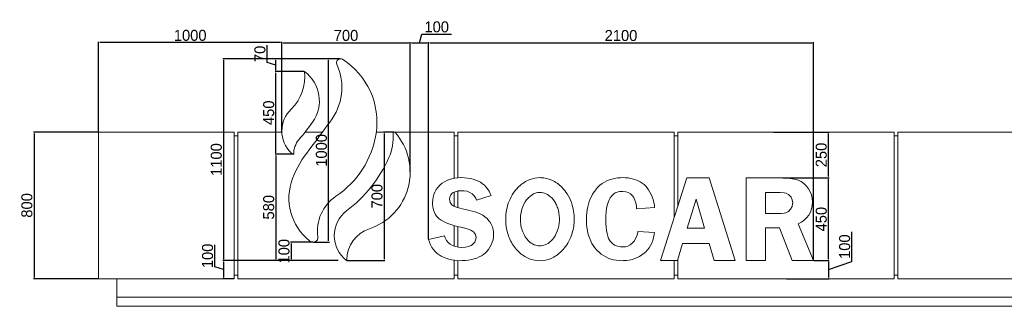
# Model space of a CAD drawing. Header units: feet. Extents: x 1858128 to 2044707, y 4638096 to 4671392.
# Tile 14 of 18: x 1968524 to 1973894, y 4662680 to 4664242. Entities that reach past the tile are written whole.
import ezdxf

# ---------------------------------------------------------------- set-up
doc = ezdxf.new("R2010")
doc.units = ezdxf.units.FT
doc.header["$MEASUREMENT"] = 0
doc.header["$PDMODE"] = 98
doc.header["$PDSIZE"] = 0.3
doc.dimstyles.new('ISO-25', dxfattribs={"dimscale": 7, "dimtxt": 20, "dimasz": 2.5, "dimexe": 1.25, "dimexo": 0.625, "dimgap": 3, "dimtad": 1, "dimdec": 0, "dimtxsty": 'Standard', "dimcen": 2.5, "dimadec": 0, "dimazin": 0, "dimtfac": 1, "dimtdec": 0, "dimtmove": 0, "dimatfit": 3, "dimfxl": 1.25, "dimarcsym": 0})

# ---------------------------------------------------------------- blocks, each defined once
blk = doc.blocks.new('*D5688')
at = {"color": 0, "lineweight": -2, "transparency": 16777216}
for p, q in [((1968951.8, 4663629.6), (1968598.3, 4663629.6)), ((1968602, 4663622.1), (1968602, 4662837.1)), ((1968951.8, 4662829.6), (1968598.3, 4662829.6))]:
    blk.add_line(p, q, dxfattribs=at)
at = {"color": 0, "lineweight": 0, "transparency": 16777216}
for points in [[(1968600.8, 4663622.1), (1968603.3, 4663622.1), (1968602, 4663629.6)], [(1968600.8, 4662837.1), (1968603.3, 4662837.1), (1968602, 4662829.6)]]:
    blk.add_solid(points, dxfattribs=at)
at = {"layer": 'Defpoints', "color": 0, "lineweight": 0, "transparency": 16777216}
for p in [(1968953.6, 4663629.6), (1968602, 4662829.6), (1968953.6, 4662829.6)]:
    blk.add_point(p, dxfattribs=at)
at = {"color": 0, "lineweight": 5, "transparency": 16777216, "insert": (1968563, 4663229.6), "char_height": 60, "attachment_point": 5, "rotation": 90}
blk.add_mtext('800', dxfattribs=at)
blk = doc.blocks.new('*D5689')
at = {"color": 0, "lineweight": -2, "transparency": 16777216}
for p, q in [((1972686.3, 4663379.6), (1972938.8, 4663379.6)), ((1972935.1, 4662937.1), (1972935.1, 4663372.1)), ((1972855.5, 4662929.6), (1972938.8, 4662929.6))]:
    blk.add_line(p, q, dxfattribs=at)
at = {"color": 0, "lineweight": 0, "transparency": 16777216}
for points in [[(1972933.8, 4663372.1), (1972936.3, 4663372.1), (1972935.1, 4663379.6)], [(1972933.8, 4662937.1), (1972936.3, 4662937.1), (1972935.1, 4662929.6)]]:
    blk.add_solid(points, dxfattribs=at)
at = {"layer": 'Defpoints', "color": 0, "lineweight": 0, "transparency": 16777216}
for p in [(1972684.4, 4663379.6), (1972935.1, 4663379.6), (1972853.6, 4662929.6)]:
    blk.add_point(p, dxfattribs=at)
at = {"color": 0, "lineweight": 5, "transparency": 16777216, "insert": (1972896.1, 4663154.6), "char_height": 60, "attachment_point": 5, "rotation": 90}
blk.add_mtext('450', dxfattribs=at)
blk = doc.blocks.new('*D5690')
at = {"color": 0, "lineweight": -2, "transparency": 16777216}
for p, q in [((1973062.6, 4662924.3), (1973062.6, 4663085.1)), ((1972855.5, 4662929.6), (1972938.8, 4662929.6)), ((1972935.1, 4662879.6), (1973062.6, 4662924.3)), ((1972935.1, 4662922.1), (1972935.1, 4662837.1)), ((1972705.5, 4662829.6), (1972938.8, 4662829.6))]:
    blk.add_line(p, q, dxfattribs=at)
at = {"color": 0, "lineweight": 0, "transparency": 16777216}
for points in [[(1972933.8, 4662922.1), (1972936.3, 4662922.1), (1972935.1, 4662929.6)], [(1972933.8, 4662837.1), (1972936.3, 4662837.1), (1972935.1, 4662829.6)]]:
    blk.add_solid(points, dxfattribs=at)
at = {"layer": 'Defpoints', "color": 0, "lineweight": 0, "transparency": 16777216}
for p in [(1972853.6, 4662929.6), (1972703.6, 4662829.6), (1972935.1, 4662829.6)]:
    blk.add_point(p, dxfattribs=at)
at = {"color": 0, "lineweight": 5, "transparency": 16777216, "insert": (1973023.6, 4663004.7), "char_height": 60, "attachment_point": 5, "rotation": 90}
blk.add_mtext('100', dxfattribs=at)
blk = doc.blocks.new('*D5691')
at = {"color": 0, "lineweight": -2, "transparency": 16777216}
for p, q in [((1972636.3, 4663629.6), (1972938.8, 4663629.6)), ((1972935.1, 4663387.1), (1972935.1, 4663622.1)), ((1972686.3, 4663379.6), (1972938.8, 4663379.6))]:
    blk.add_line(p, q, dxfattribs=at)
at = {"color": 0, "lineweight": 0, "transparency": 16777216}
for points in [[(1972933.8, 4663622.1), (1972936.3, 4663622.1), (1972935.1, 4663629.6)], [(1972933.8, 4663387.1), (1972936.3, 4663387.1), (1972935.1, 4663379.6)]]:
    blk.add_solid(points, dxfattribs=at)
at = {"layer": 'Defpoints', "color": 0, "lineweight": 0, "transparency": 16777216}
for p in [(1972634.4, 4663629.6), (1972935.1, 4663629.6), (1972684.4, 4663379.6)]:
    blk.add_point(p, dxfattribs=at)
at = {"color": 0, "lineweight": 5, "transparency": 16777216, "insert": (1972896.1, 4663504.6), "char_height": 60, "attachment_point": 5, "rotation": 90}
blk.add_mtext('250', dxfattribs=at)
blk = doc.blocks.new('*D5679')
at = {"color": 0, "lineweight": -2, "transparency": 16777216}
for p, q in [((1969953.6, 4663630.4), (1969953.6, 4664120.2)), ((1969961.1, 4664116.5), (1970646.1, 4664116.5)), ((1970653.6, 4663412.1), (1970653.6, 4664120.2))]:
    blk.add_line(p, q, dxfattribs=at)
at = {"color": 0, "lineweight": 0, "transparency": 16777216}
for points in [[(1969961.1, 4664117.7), (1969961.1, 4664115.2), (1969953.6, 4664116.5)], [(1970646.1, 4664117.7), (1970646.1, 4664115.2), (1970653.6, 4664116.5)]]:
    blk.add_solid(points, dxfattribs=at)
at = {"layer": 'Defpoints', "color": 0, "lineweight": 0, "transparency": 16777216}
for p in [(1970653.6, 4664116.5), (1969953.6, 4663628.5), (1970653.6, 4663410.2)]:
    blk.add_point(p, dxfattribs=at)
at = {"color": 0, "lineweight": 5, "transparency": 16777216, "insert": (1970303.6, 4664155.9), "char_height": 60, "attachment_point": 5}
blk.add_mtext('700', dxfattribs=at)
blk = doc.blocks.new('*D5680')
at = {"color": 0, "lineweight": -2, "transparency": 16777216}
for p, q in [((1968953.6, 4663631.4), (1968953.6, 4664120.7)), ((1969946.1, 4664116.9), (1968961.1, 4664116.9)), ((1969953.6, 4663630.9), (1969953.6, 4664120.7))]:
    blk.add_line(p, q, dxfattribs=at)
at = {"color": 0, "lineweight": 0, "transparency": 16777216}
for points in [[(1968961.1, 4664118.2), (1968961.1, 4664115.7), (1968953.6, 4664116.9)], [(1969946.1, 4664118.2), (1969946.1, 4664115.7), (1969953.6, 4664116.9)]]:
    blk.add_solid(points, dxfattribs=at)
at = {"layer": 'Defpoints', "color": 0, "lineweight": 0, "transparency": 16777216}
for p in [(1968953.6, 4664116.9), (1968953.6, 4663629.6), (1969953.6, 4663629)]:
    blk.add_point(p, dxfattribs=at)
at = {"color": 0, "lineweight": 5, "transparency": 16777216, "insert": (1969453.6, 4664156.4), "char_height": 60, "attachment_point": 5}
blk.add_mtext('1000', dxfattribs=at)
blk = doc.blocks.new('*D5681')
at = {"color": 0, "lineweight": -2, "transparency": 16777216}
for p, q in [((1970261.1, 4664029.6), (1969631.9, 4664029.6)), ((1969635.7, 4664022.1), (1969635.7, 4662937.1)), ((1970261.1, 4662929.6), (1969631.9, 4662929.6))]:
    blk.add_line(p, q, dxfattribs=at)
at = {"color": 0, "lineweight": 0, "transparency": 16777216}
for points in [[(1969634.4, 4664022.1), (1969636.9, 4664022.1), (1969635.7, 4664029.6)], [(1969634.4, 4662937.1), (1969636.9, 4662937.1), (1969635.7, 4662929.6)]]:
    blk.add_solid(points, dxfattribs=at)
at = {"layer": 'Defpoints', "color": 0, "lineweight": 0, "transparency": 16777216}
for p in [(1970263, 4664029.6), (1969635.7, 4662929.6), (1970263, 4662929.6)]:
    blk.add_point(p, dxfattribs=at)
at = {"color": 0, "lineweight": 5, "transparency": 16777216, "insert": (1969596.2, 4663479.6), "char_height": 60, "attachment_point": 5, "rotation": 90}
blk.add_mtext('1100', dxfattribs=at)
blk = doc.blocks.new('*D5682')
at = {"color": 0, "lineweight": -2, "transparency": 16777216}
for p, q in [((1970122.5, 4663029.6), (1970001.1, 4663029.6)), ((1970004.8, 4663022.1), (1970004.8, 4662937.1)), ((1970122.5, 4662929.6), (1970001.1, 4662929.6))]:
    blk.add_line(p, q, dxfattribs=at)
at = {"color": 0, "lineweight": 0, "transparency": 16777216}
for points in [[(1970003.6, 4663022.1), (1970006.1, 4663022.1), (1970004.8, 4663029.6)], [(1970003.6, 4662937.1), (1970006.1, 4662937.1), (1970004.8, 4662929.6)]]:
    blk.add_solid(points, dxfattribs=at)
at = {"layer": 'Defpoints', "color": 0, "lineweight": 0, "transparency": 16777216}
for p in [(1970124.4, 4663029.6), (1970004.8, 4662929.6), (1970124.4, 4662929.6)]:
    blk.add_point(p, dxfattribs=at)
at = {"color": 0, "lineweight": 5, "transparency": 16777216, "insert": (1969965.4, 4662979.6), "char_height": 60, "attachment_point": 5, "rotation": 90}
blk.add_mtext('100', dxfattribs=at)
blk = doc.blocks.new('*D5683')
at = {"color": 0, "lineweight": -2, "transparency": 16777216}
for p, q in [((1970271.1, 4664029.6), (1970205.2, 4664029.6)), ((1970209, 4663037.1), (1970209, 4664022.1)), ((1970126.2, 4663029.6), (1970212.7, 4663029.6))]:
    blk.add_line(p, q, dxfattribs=at)
at = {"color": 0, "lineweight": 0, "transparency": 16777216}
for points in [[(1970207.7, 4664022.1), (1970210.2, 4664022.1), (1970209, 4664029.6)], [(1970207.7, 4663037.1), (1970210.2, 4663037.1), (1970209, 4663029.6)]]:
    blk.add_solid(points, dxfattribs=at)
at = {"layer": 'Defpoints', "color": 0, "lineweight": 0, "transparency": 16777216}
for p in [(1970209, 4664029.6), (1970273, 4664029.6), (1970124.4, 4663029.6)]:
    blk.add_point(p, dxfattribs=at)
at = {"color": 0, "lineweight": 5, "transparency": 16777216, "insert": (1970169.5, 4663529.6), "char_height": 60, "attachment_point": 5, "rotation": 90}
blk.add_mtext('1000', dxfattribs=at)
blk = doc.blocks.new('*D5701')
at = {"color": 0, "lineweight": -2, "transparency": 16777216}
for p, q in [((1970564.7, 4663629.6), (1970508.6, 4663629.6)), ((1970512.3, 4663622.1), (1970512.3, 4662937.1)), ((1970308.9, 4662929.6), (1970516.1, 4662929.6))]:
    blk.add_line(p, q, dxfattribs=at)
at = {"color": 0, "lineweight": 0, "transparency": 16777216}
for points in [[(1970511.1, 4663622.1), (1970513.6, 4663622.1), (1970512.3, 4663629.6)], [(1970511.1, 4662937.1), (1970513.6, 4662937.1), (1970512.3, 4662929.6)]]:
    blk.add_solid(points, dxfattribs=at)
at = {"layer": 'Defpoints', "color": 0, "lineweight": 0, "transparency": 16777216}
for p in [(1970566.6, 4663629.6), (1970307, 4662929.6), (1970512.3, 4662929.6)]:
    blk.add_point(p, dxfattribs=at)
at = {"color": 0, "lineweight": 5, "transparency": 16777216, "insert": (1970472.9, 4663279.6), "char_height": 60, "attachment_point": 5, "rotation": 90}
blk.add_mtext('700', dxfattribs=at)
blk = doc.blocks.new('*D5684')
at = {"color": 0, "lineweight": -2, "transparency": 16777216}
for p, q in [((1970075, 4663959.6), (1969917.8, 4663959.6)), ((1969921.5, 4663517.1), (1969921.5, 4663952.1)), ((1970016.4, 4663509.6), (1969917.8, 4663509.6))]:
    blk.add_line(p, q, dxfattribs=at)
at = {"color": 0, "lineweight": 0, "transparency": 16777216}
for points in [[(1969920.3, 4663952.1), (1969922.8, 4663952.1), (1969921.5, 4663959.6)], [(1969920.3, 4663517.1), (1969922.8, 4663517.1), (1969921.5, 4663509.6)]]:
    blk.add_solid(points, dxfattribs=at)
at = {"layer": 'Defpoints', "color": 0, "lineweight": 0, "transparency": 16777216}
for p in [(1969921.5, 4663959.6), (1970076.8, 4663959.6), (1970018.3, 4663509.6)]:
    blk.add_point(p, dxfattribs=at)
at = {"color": 0, "lineweight": 5, "transparency": 16777216, "insert": (1969882.1, 4663734.6), "char_height": 60, "attachment_point": 5, "rotation": 90}
blk.add_mtext('450', dxfattribs=at)
blk = doc.blocks.new('*D5685')
at = {"color": 0, "lineweight": -2, "transparency": 16777216}
for p, q in [((1969873.8, 4664008.9), (1969873.8, 4664102.6)), ((1970042.5, 4664029.6), (1969917.8, 4664029.6)), ((1969921.5, 4663994.6), (1969873.8, 4664008.9)), ((1969921.5, 4663967.1), (1969921.5, 4664022.1)), ((1970075, 4663959.6), (1969917.8, 4663959.6))]:
    blk.add_line(p, q, dxfattribs=at)
at = {"color": 0, "lineweight": 0, "transparency": 16777216}
for points in [[(1969920.3, 4664022.1), (1969922.8, 4664022.1), (1969921.5, 4664029.6)], [(1969920.3, 4663967.1), (1969922.8, 4663967.1), (1969921.5, 4663959.6)]]:
    blk.add_solid(points, dxfattribs=at)
at = {"layer": 'Defpoints', "color": 0, "lineweight": 0, "transparency": 16777216}
for p in [(1969921.5, 4664029.6), (1970044.3, 4664029.6), (1970076.8, 4663959.6)]:
    blk.add_point(p, dxfattribs=at)
at = {"color": 0, "lineweight": 5, "transparency": 16777216, "insert": (1969834.4, 4664055.8), "char_height": 60, "attachment_point": 5, "rotation": 90}
blk.add_mtext('70', dxfattribs=at)
blk = doc.blocks.new('*D5686')
at = {"color": 0, "lineweight": -2, "transparency": 16777216}
for p, q in [((1970016.4, 4663509.6), (1969917.8, 4663509.6)), ((1969921.5, 4663502.1), (1969921.5, 4662937.1)), ((1970003, 4662929.6), (1969917.8, 4662929.6))]:
    blk.add_line(p, q, dxfattribs=at)
at = {"color": 0, "lineweight": 0, "transparency": 16777216}
for points in [[(1969920.3, 4663502.1), (1969922.8, 4663502.1), (1969921.5, 4663509.6)], [(1969920.3, 4662937.1), (1969922.8, 4662937.1), (1969921.5, 4662929.6)]]:
    blk.add_solid(points, dxfattribs=at)
at = {"layer": 'Defpoints', "color": 0, "lineweight": 0, "transparency": 16777216}
for p in [(1970018.3, 4663509.6), (1969921.5, 4662929.6), (1970004.8, 4662929.6)]:
    blk.add_point(p, dxfattribs=at)
at = {"color": 0, "lineweight": 5, "transparency": 16777216, "insert": (1969882.1, 4663219.6), "char_height": 60, "attachment_point": 5, "rotation": 90}
blk.add_mtext('580', dxfattribs=at)
blk = doc.blocks.new('*D5687')
at = {"color": 0, "lineweight": -2, "transparency": 16777216}
for p, q in [((1969588, 4662893.9), (1969588, 4663015)), ((1970261.1, 4662929.6), (1969631.9, 4662929.6)), ((1969635.7, 4662922.1), (1969635.7, 4662837.1)), ((1969635.7, 4662879.6), (1969588, 4662893.9)), ((1969691.8, 4662829.6), (1969631.9, 4662829.6))]:
    blk.add_line(p, q, dxfattribs=at)
at = {"color": 0, "lineweight": 0, "transparency": 16777216}
for points in [[(1969634.4, 4662922.1), (1969636.9, 4662922.1), (1969635.7, 4662929.6)], [(1969634.4, 4662837.1), (1969636.9, 4662837.1), (1969635.7, 4662829.6)]]:
    blk.add_solid(points, dxfattribs=at)
at = {"layer": 'Defpoints', "color": 0, "lineweight": 0, "transparency": 16777216}
for p in [(1970263, 4662929.6), (1969635.7, 4662829.6), (1969693.6, 4662829.6)]:
    blk.add_point(p, dxfattribs=at)
at = {"color": 0, "lineweight": 5, "transparency": 16777216, "insert": (1969548.6, 4662954.4), "char_height": 60, "attachment_point": 5, "rotation": 90}
blk.add_mtext('100', dxfattribs=at)
blk = doc.blocks.new('*D5702')
at = {"color": 0, "lineweight": -2, "transparency": 16777216}
for p, q in [((1970703.6, 4664116.5), (1970717.8, 4664163.7)), ((1970717.8, 4664163.7), (1970878.7, 4664163.7)), ((1970653.6, 4663412.1), (1970653.6, 4664120.2)), ((1970661.1, 4664116.5), (1970746.1, 4664116.5)), ((1970753.6, 4663045.2), (1970753.6, 4664120.2))]:
    blk.add_line(p, q, dxfattribs=at)
at = {"color": 0, "lineweight": 0, "transparency": 16777216}
for points in [[(1970661.1, 4664117.7), (1970661.1, 4664115.2), (1970653.6, 4664116.5)], [(1970746.1, 4664117.7), (1970746.1, 4664115.2), (1970753.6, 4664116.5)]]:
    blk.add_solid(points, dxfattribs=at)
at = {"layer": 'Defpoints', "color": 0, "lineweight": 0, "transparency": 16777216}
for p in [(1970753.6, 4664116.5), (1970653.6, 4663410.2), (1970753.6, 4663043.4)]:
    blk.add_point(p, dxfattribs=at)
at = {"color": 0, "lineweight": 5, "transparency": 16777216, "insert": (1970798.3, 4664202.7), "char_height": 60, "attachment_point": 5}
blk.add_mtext('100', dxfattribs=at)
blk = doc.blocks.new('*D5703')
at = {"color": 0, "lineweight": -2, "transparency": 16777216}
for p, q in [((1970753.6, 4663045.2), (1970753.6, 4664120.2)), ((1970761.1, 4664116.5), (1972846.1, 4664116.5)), ((1972853.6, 4662931.4), (1972853.6, 4664120.2))]:
    blk.add_line(p, q, dxfattribs=at)
at = {"color": 0, "lineweight": 0, "transparency": 16777216}
for points in [[(1970761.1, 4664117.7), (1970761.1, 4664115.2), (1970753.6, 4664116.5)], [(1972846.1, 4664117.7), (1972846.1, 4664115.2), (1972853.6, 4664116.5)]]:
    blk.add_solid(points, dxfattribs=at)
at = {"layer": 'Defpoints', "color": 0, "lineweight": 0, "transparency": 16777216}
for p in [(1972853.6, 4664116.5), (1970753.6, 4663043.4), (1972853.6, 4662929.6)]:
    blk.add_point(p, dxfattribs=at)
at = {"color": 0, "lineweight": 5, "transparency": 16777216, "insert": (1971803.6, 4664155.5), "char_height": 60, "attachment_point": 5}
blk.add_mtext('2100', dxfattribs=at)

msp = doc.modelspace()

# ---------------------------------------------------------------- linework, layer by layer
at = {"color": 0, "linetype": 'Continuous', "lineweight": 0, "extrusion": (0, 1, 0)}
for p, q in [((1968953.6, 4663629.6), (1968953.6, 4662829.6)), ((1968953.6, 4663629.6), (1969693.6, 4663629.6)), ((1969693.6, 4662829.6), (1969693.6, 4663629.6)), ((1969693.6, 4663609.6), (1969713.6, 4663609.6)), ((1969713.6, 4663629.6), (1969953.8, 4663629.6)), ((1969713.6, 4663629.6), (1969713.6, 4662829.6)), ((1970081.2, 4663629.6), (1970175.1, 4663629.6)), ((1970468.8, 4663629.6), (1970893.6, 4663629.6)), ((1970893.6, 4663377.6), (1970893.6, 4663629.6)), ((1970893.6, 4663609.6), (1970913.6, 4663609.6)), ((1970913.6, 4663629.6), (1972093.6, 4663629.6)), ((1970913.6, 4663629.6), (1970913.6, 4663380.2)), ((1972093.6, 4663163.4), (1972093.6, 4663629.6)), ((1972093.6, 4663609.6), (1972113.6, 4663609.6)), ((1972113.6, 4663629.6), (1972113.6, 4663225.8)), ((1972113.6, 4663629.6), (1973293.6, 4663629.6)), ((1973293.6, 4662829.6), (1973293.6, 4663629.6)), ((1973293.6, 4663609.6), (1973313.6, 4663609.6)), ((1973313.6, 4663629.6), (1973313.6, 4662829.6)), ((1973313.6, 4663629.6), (1974493.6, 4663629.6)), ((1970815.5, 4663339.4), (1970804.8, 4663327.7)), ((1970817.4, 4663341.1), (1970815.5, 4663339.4)), ((1970828.2, 4663350.4), (1970817.4, 4663341.1)), ((1970840, 4663358.3), (1970828.2, 4663350.4)), ((1970852.7, 4663365.1), (1970840, 4663358.3)), ((1970866.2, 4663370.7), (1970852.7, 4663365.1)), ((1970880.7, 4663374.9), (1970866.2, 4663370.7)), ((1970896.3, 4663378.1), (1970880.7, 4663374.9)), ((1970912.8, 4663380.2), (1970896.3, 4663378.1)), ((1970930.3, 4663380.9), (1970912.8, 4663380.2)), ((1970932.1, 4663380.9), (1970930.3, 4663380.9)), ((1970950, 4663380.3), (1970932.1, 4663380.9)), ((1970967, 4663378.8), (1970950, 4663380.3)), ((1970982.9, 4663376.3), (1970967, 4663378.8)), ((1970997.9, 4663372.6), (1970982.9, 4663376.3)), ((1971011.8, 4663368), (1970997.9, 4663372.6)), ((1971024.8, 4663362.4), (1971011.8, 4663368)), ((1971037, 4663355.7), (1971024.8, 4663362.4)), ((1971048.2, 4663348.1), (1971037, 4663355.7)), ((1971058.4, 4663339.5), (1971048.2, 4663348.1)), ((1971067.8, 4663329.9), (1971058.4, 4663339.5)), ((1971076.1, 4663319.2), (1971067.8, 4663329.9)), ((1971678, 4663329.3), (1971667.7, 4663318)), ((1971689, 4663339.5), (1971678, 4663329.3)), ((1971700.5, 4663348.6), (1971689, 4663339.5)), ((1971712.7, 4663356.5), (1971700.5, 4663348.6)), ((1971725.6, 4663363.3), (1971712.7, 4663356.5)), ((1971739.2, 4663369), (1971725.6, 4663363.3)), ((1971753.4, 4663373.6), (1971739.2, 4663369)), ((1971768.5, 4663377), (1971753.4, 4663373.6)), ((1971784.2, 4663379.5), (1971768.5, 4663377)), ((1971800.7, 4663380.8), (1971784.2, 4663379.5)), ((1971811.1, 4663380.9), (1971800.7, 4663380.8)), ((1971827.4, 4663380.5), (1971811.1, 4663380.9)), ((1971842.9, 4663379.1), (1971827.4, 4663380.5)), ((1971857.6, 4663376.7), (1971842.9, 4663379.1)), ((1971871.5, 4663373.4), (1971857.6, 4663376.7)), ((1971884.6, 4663369.2), (1971871.5, 4663373.4)), ((1971896.9, 4663364.1), (1971884.6, 4663369.2)), ((1971908.4, 4663358.1), (1971896.9, 4663364.1)), ((1971919.2, 4663351.1), (1971908.4, 4663358.1)), ((1971929.1, 4663343.2), (1971919.2, 4663351.1)), ((1971938.3, 4663334.5), (1971929.1, 4663343.2)), ((1971946.9, 4663324.8), (1971938.3, 4663334.5)), ((1972163, 4663379.6), (1972018.7, 4662929.6)), ((1972284.9, 4663379.6), (1972163, 4663379.6)), ((1972425.7, 4662929.6), (1972284.9, 4663379.6)), ((1972684.4, 4663379.6), (1972486.6, 4663379.6)), ((1972486.6, 4663379.6), (1972486.6, 4662929.6)), ((1970778.9, 4663274.8), (1970776.5, 4663259.8)), ((1970783, 4663289.1), (1970778.9, 4663274.8)), ((1970788.6, 4663302.7), (1970783, 4663289.1)), ((1970795.9, 4663315.6), (1970788.6, 4663302.7)), ((1970804.8, 4663327.7), (1970795.9, 4663315.6)), ((1970867.8, 4663263.3), (1970869.2, 4663275.1)), ((1970869.2, 4663275.1), (1970874.6, 4663287.8)), ((1970874.6, 4663287.8), (1970884.6, 4663297.7)), ((1970884.6, 4663297.7), (1970898.3, 4663304.5)), ((1970893.6, 4663224.3), (1970893.6, 4663302.2)), ((1970898.3, 4663304.5), (1970915.5, 4663308.5)), ((1970913.6, 4663308.1), (1970913.6, 4663217)), ((1970915.5, 4663308.5), (1970936.1, 4663309.8)), ((1970936.1, 4663309.8), (1970947.3, 4663309.2)), ((1970947.3, 4663309.2), (1970963.8, 4663306.4)), ((1970963.8, 4663306.4), (1970978.6, 4663300.9)), ((1970978.6, 4663300.9), (1970991.6, 4663292.5)), ((1970991.6, 4663292.5), (1971002.3, 4663281.8)), ((1971002.3, 4663281.8), (1971011.2, 4663268.4)), ((1971015.7, 4663257.8), (1971094.7, 4663284.2)), ((1971083.8, 4663307.4), (1971076.1, 4663319.2)), ((1971090.4, 4663294.7), (1971083.8, 4663307.4)), ((1971094.7, 4663284.2), (1971090.4, 4663294.7)), ((1971641.8, 4663278.6), (1971635.5, 4663265.2)), ((1971649, 4663291.3), (1971641.8, 4663278.6)), ((1971656.9, 4663303.7), (1971649, 4663291.3)), ((1971665.6, 4663315.3), (1971656.9, 4663303.7)), ((1971667.7, 4663318), (1971665.6, 4663315.3)), ((1971745.2, 4663271.6), (1971753.1, 4663282.1)), ((1971753.1, 4663282.1), (1971762.1, 4663290.7)), ((1971762.1, 4663290.7), (1971772.4, 4663297.5)), ((1971772.4, 4663297.5), (1971783.6, 4663302.3)), ((1971783.6, 4663302.3), (1971795.9, 4663305.2)), ((1971795.9, 4663305.2), (1971809, 4663306.1)), ((1971809, 4663306.1), (1971814.5, 4663306)), ((1971814.5, 4663306), (1971829.4, 4663304)), ((1971829.4, 4663304), (1971842.9, 4663299.7)), ((1971842.9, 4663299.7), (1971854.9, 4663293)), ((1971854.9, 4663293), (1971865, 4663283.8)), ((1971865, 4663283.8), (1971873.4, 4663272.3)), ((1971954.5, 4663314.1), (1971946.9, 4663324.8)), ((1971961.5, 4663302.4), (1971954.5, 4663314.1)), ((1971967.9, 4663289.8), (1971961.5, 4663302.4)), ((1971973.4, 4663276.2), (1971967.9, 4663289.8)), ((1971978.2, 4663261.7), (1971973.4, 4663276.2)), ((1972592.7, 4663299.5), (1972671.5, 4663299.5)), ((1972592.7, 4663184.7), (1972592.7, 4663299.5)), ((1972671.5, 4663299.5), (1972693.3, 4663298.1)), ((1972693.3, 4663298.1), (1972704.4, 4663296.2)), ((1972704.4, 4663296.2), (1972716.8, 4663290)), ((1972716.8, 4663290), (1972728.8, 4663277.8)), ((1972728.8, 4663277.8), (1972731.2, 4663274.4)), ((1970776.5, 4663259.8), (1970775.7, 4663244)), ((1970775.7, 4663244), (1970775.8, 4663237.5)), ((1970775.8, 4663237.5), (1970777.3, 4663220.5)), ((1970871.4, 4663246), (1970867.8, 4663263.3)), ((1970881, 4663232), (1970871.4, 4663246)), ((1970891.5, 4663225.2), (1970881, 4663232)), ((1970905.9, 4663219.2), (1970891.5, 4663225.2)), ((1971011.2, 4663268.4), (1971015.7, 4663257.8)), ((1971621.8, 4663221.5), (1971618.9, 4663205.6)), ((1971625.6, 4663236.6), (1971621.8, 4663221.5)), ((1971630.1, 4663251.2), (1971625.6, 4663236.6)), ((1971635.5, 4663265.2), (1971630.1, 4663251.2)), ((1971724.9, 4663212.8), (1971728.4, 4663230)), ((1971728.4, 4663230), (1971732.9, 4663245.5)), ((1971732.9, 4663245.5), (1971738.4, 4663259.4)), ((1971738.4, 4663259.4), (1971745.2, 4663271.6)), ((1971873.4, 4663272.3), (1971879.9, 4663258.6)), ((1971879.9, 4663258.6), (1971884.6, 4663243)), ((1971884.6, 4663243), (1971887.6, 4663225.2)), ((1971887.6, 4663225.2), (1971888.5, 4663211.2)), ((1971982.3, 4663246.1), (1971978.2, 4663261.7)), ((1971985.5, 4663229.5), (1971982.3, 4663246.1)), ((1971987.2, 4663217.4), (1971985.5, 4663229.5)), ((1972164.7, 4663105.4), (1972212.8, 4663263.3)), ((1972212.8, 4663263.3), (1972259.9, 4663105.4)), ((1972736.4, 4663222.9), (1972728.8, 4663209.2)), ((1972731.2, 4663274.4), (1972737.8, 4663260)), ((1972739.8, 4663238.6), (1972736.4, 4663222.9)), ((1972737.8, 4663260), (1972740, 4663244.1)), ((1972740, 4663244.1), (1972739.8, 4663238.6)), ((1970777.3, 4663220.5), (1970780.6, 4663205.3)), ((1970780.6, 4663205.3), (1970785.6, 4663191.6)), ((1970785.6, 4663191.6), (1970792.1, 4663179.1)), ((1970792.1, 4663179.1), (1970800.4, 4663168.2)), ((1970800.4, 4663168.2), (1970810.4, 4663158.3)), ((1970924.7, 4663213.9), (1970905.9, 4663219.2)), ((1970937, 4663211.2), (1970924.7, 4663213.9)), ((1970957.4, 4663206.9), (1970937, 4663211.2)), ((1970975.9, 4663202.7), (1970957.4, 4663206.9)), ((1970992.6, 4663198.3), (1970975.9, 4663202.7)), ((1971007.5, 4663194), (1970992.6, 4663198.3)), ((1971020.6, 4663189.8), (1971007.5, 4663194)), ((1971032, 4663185.5), (1971020.6, 4663189.8)), ((1971036.2, 4663183.6), (1971032, 4663185.5)), ((1971049.5, 4663176.7), (1971036.2, 4663183.6)), ((1971061.7, 4663168.1), (1971049.5, 4663176.7)), ((1971073.1, 4663157.9), (1971061.7, 4663168.1)), ((1971615.5, 4663172.4), (1971615.1, 4663154.8)), ((1971616.8, 4663189.3), (1971615.5, 4663172.4)), ((1971618.9, 4663205.6), (1971616.8, 4663189.3)), ((1971720.7, 4663153.8), (1971721.1, 4663173.1)), ((1971721.1, 4663173.1), (1971722.6, 4663193.7)), ((1971722.6, 4663193.7), (1971724.9, 4663212.8)), ((1971888.5, 4663211.2), (1971987.2, 4663217.4)), ((1972657.3, 4663184.7), (1972592.7, 4663184.7)), ((1972677.3, 4663185.3), (1972657.3, 4663184.7)), ((1972693, 4663187), (1972677.3, 4663185.3)), ((1972703.4, 4663189.4), (1972693, 4663187)), ((1972716.5, 4663196.2), (1972703.4, 4663189.4)), ((1972728.3, 4663208.5), (1972716.5, 4663196.2)), ((1972728.8, 4663209.2), (1972728.3, 4663208.5)), ((1970810.4, 4663158.3), (1970812.4, 4663156.7)), ((1970812.4, 4663156.7), (1970822, 4663149.7)), ((1970822, 4663149.7), (1970833.1, 4663143.1)), ((1970833.1, 4663143.1), (1970845.5, 4663136.9)), ((1970845.5, 4663136.9), (1970859.4, 4663130.9)), ((1970859.4, 4663130.9), (1970874.9, 4663125.3)), ((1970874.9, 4663125.3), (1970891.8, 4663120.2)), ((1970891.8, 4663120.2), (1970910.2, 4663115.3)), ((1970893.6, 4663007.5), (1970893.6, 4663119.7)), ((1970910.2, 4663115.3), (1970930.2, 4663110.9)), ((1970913.6, 4663114.5), (1970913.6, 4663002.7)), ((1971083.5, 4663145.9), (1971073.1, 4663157.9)), ((1971087.9, 4663139.7), (1971083.5, 4663145.9)), ((1971096, 4663126.5), (1971087.9, 4663139.7)), ((1971102.1, 4663112.7), (1971096, 4663126.5)), ((1971615.1, 4663154.8), (1971615.3, 4663144.6)), ((1971615.3, 4663144.6), (1971616.1, 4663126.8)), ((1971616.1, 4663126.8), (1971617.8, 4663109.6)), ((1971721.1, 4663131.7), (1971720.7, 4663153.8)), ((1971722.4, 4663111.6), (1971721.1, 4663131.7)), ((1972853.6, 4662929.6), (1972770.7, 4663128.7)), ((1970840.5, 4663063.1), (1970753.6, 4663043.4)), ((1970844.1, 4663052.7), (1970840.5, 4663063.1)), ((1970930.2, 4663110.9), (1970932, 4663110.4)), ((1970932, 4663110.4), (1970952.6, 4663105.6)), ((1970952.6, 4663105.6), (1970969.9, 4663100.6)), ((1970969.9, 4663100.6), (1970983.8, 4663095.3)), ((1970983.8, 4663095.3), (1970994.4, 4663089.7)), ((1970994.4, 4663089.7), (1970999.5, 4663085.6)), ((1970999.5, 4663085.6), (1971009.6, 4663071.9)), ((1971009.6, 4663071.9), (1971013, 4663054.5)), ((1971106.1, 4663098.4), (1971102.1, 4663112.7)), ((1971108.3, 4663083.1), (1971106.1, 4663098.4)), ((1971108, 4663057.4), (1971108.9, 4663072.7)), ((1971108.9, 4663072.7), (1971108.3, 4663083.1)), ((1971617.8, 4663109.6), (1971620.3, 4663093.3)), ((1971620.3, 4663093.3), (1971623.6, 4663077.6)), ((1971623.6, 4663077.6), (1971627.8, 4663062.8)), ((1971627.8, 4663062.8), (1971632.8, 4663048.5)), ((1971724.5, 4663093.3), (1971722.4, 4663111.6)), ((1971727.5, 4663077), (1971724.5, 4663093.3)), ((1971731.2, 4663062.6), (1971727.5, 4663077)), ((1971736, 4663050.1), (1971731.2, 4663062.6)), ((1971889.7, 4663063.2), (1971883.2, 4663047.6)), ((1971894.7, 4663080.9), (1971889.7, 4663063.2)), ((1971896.1, 4663087.8), (1971894.7, 4663080.9)), ((1971987.2, 4663082.2), (1971896.1, 4663087.8)), ((1971981.6, 4663054.3), (1971985.3, 4663070.8)), ((1971985.3, 4663070.8), (1971987.2, 4663082.2)), ((1972259.9, 4663105.4), (1972164.7, 4663105.4)), ((1972592.7, 4662929.6), (1972592.7, 4663107.9)), ((1972592.7, 4663107.9), (1972668.2, 4663107.9)), ((1972668.2, 4663107.9), (1972737.4, 4662929.6)), ((1970753.6, 4663043.4), (1970758.5, 4663028.4)), ((1970758.5, 4663028.4), (1970764.7, 4663014)), ((1970764.7, 4663014), (1970772.2, 4663000.9)), ((1970851.3, 4663039.1), (1970844.1, 4663052.7)), ((1970860.7, 4663027.4), (1970851.3, 4663039.1)), ((1970872, 4663017.9), (1970860.7, 4663027.4)), ((1970885.1, 4663010.5), (1970872, 4663017.9)), ((1970900.2, 4663005.2), (1970885.1, 4663010.5)), ((1970986.1, 4663011.8), (1970972.1, 4663005.8)), ((1970993.2, 4663016.6), (1970986.1, 4663011.8)), ((1971005.7, 4663029.8), (1970993.2, 4663016.6)), ((1971012.1, 4663045.4), (1971005.7, 4663029.8)), ((1971013, 4663054.5), (1971012.1, 4663045.4)), ((1971089, 4663001.8), (1971096.1, 4663014.8)), ((1971096.1, 4663014.8), (1971101.6, 4663028.4)), ((1971101.6, 4663028.4), (1971105.6, 4663042.5)), ((1971105.6, 4663042.5), (1971108, 4663057.4)), ((1971632.8, 4663048.5), (1971638.4, 4663035.1)), ((1971638.4, 4663035.1), (1971645.1, 4663022.2)), ((1971645.1, 4663022.2), (1971652.4, 4663010.2)), ((1971652.4, 4663010.2), (1971660.6, 4662998.8)), ((1971741.5, 4663039.5), (1971736, 4663050.1)), ((1971744.4, 4663035.5), (1971741.5, 4663039.5)), ((1971755.5, 4663023.2), (1971744.4, 4663035.5)), ((1971768.7, 4663013.7), (1971755.5, 4663023.2)), ((1971783.7, 4663007.1), (1971768.7, 4663013.7)), ((1971800.2, 4663003.6), (1971783.7, 4663007.1)), ((1971841.4, 4663008), (1971827.3, 4663004.2)), ((1971854.2, 4663014.2), (1971841.4, 4663008)), ((1971865.4, 4663023), (1971854.2, 4663014.2)), ((1971875, 4663034.2), (1971865.4, 4663023)), ((1971883.2, 4663047.6), (1971875, 4663034.2)), ((1971957, 4662998.8), (1971964.7, 4663011.1)), ((1971964.7, 4663011.1), (1971971.2, 4663024.4)), ((1971971.2, 4663024.4), (1971976.9, 4663038.9)), ((1971976.9, 4663038.9), (1971981.6, 4663054.3)), ((1972111, 4662929.6), (1972139.2, 4663022.3)), ((1972139.2, 4663022.3), (1972284.6, 4663022.3)), ((1972284.6, 4663022.3), (1972312.3, 4662929.6)), ((1970772.2, 4663000.9), (1970780.8, 4662988.7)), ((1970780.8, 4662988.7), (1970790.5, 4662977.7)), ((1970790.5, 4662977.7), (1970801.5, 4662968)), ((1970801.5, 4662968), (1970822.9, 4662953.5)), ((1970822.9, 4662953.5), (1970835.8, 4662946.9)), ((1970916.9, 4663002.1), (1970900.2, 4663005.2)), ((1970935.2, 4663001), (1970916.9, 4663002.1)), ((1970935.6, 4663001), (1970935.2, 4663001)), ((1970955.1, 4663002.2), (1970935.6, 4663001)), ((1970972.1, 4663005.8), (1970955.1, 4663002.2)), ((1971030.6, 4662948.4), (1971042.7, 4662955.1)), ((1971042.7, 4662955.1), (1971053.7, 4662962.7)), ((1971053.7, 4662962.7), (1971063.9, 4662971.4)), ((1971063.9, 4662971.4), (1971069.8, 4662977.2)), ((1971069.8, 4662977.2), (1971080.2, 4662989.3)), ((1971080.2, 4662989.3), (1971089, 4663001.8)), ((1971660.6, 4662998.8), (1971669.7, 4662988.1)), ((1971669.7, 4662988.1), (1971672.8, 4662984.6)), ((1971672.8, 4662984.6), (1971683.8, 4662974)), ((1971683.8, 4662974), (1971695.4, 4662964.3)), ((1971695.4, 4662964.3), (1971707.6, 4662955.9)), ((1971707.6, 4662955.9), (1971720.4, 4662948.7)), ((1971811.9, 4663003), (1971800.2, 4663003.6)), ((1971827.3, 4663004.2), (1971811.9, 4663003)), ((1971905.4, 4662951.9), (1971918.1, 4662960)), ((1971918.1, 4662960), (1971930.1, 4662969.3)), ((1971930.1, 4662969.3), (1971938.7, 4662976.9)), ((1971938.7, 4662976.9), (1971948.2, 4662987.3)), ((1971948.2, 4662987.3), (1971957, 4662998.8)), ((1970307.8, 4662930.5), (1970307.9, 4662933.1)), ((1970835.8, 4662946.9), (1970849.5, 4662941.3)), ((1970849.5, 4662941.3), (1970864, 4662936.6)), ((1970864, 4662936.6), (1970879.1, 4662933)), ((1970879.1, 4662933), (1970894.9, 4662930.3)), ((1970893.6, 4662829.6), (1970893.6, 4662930.5)), ((1970894.9, 4662930.3), (1970911.4, 4662928.8)), ((1970911.4, 4662928.8), (1970928.7, 4662928.3)), ((1970913.6, 4662928.7), (1970913.6, 4662829.6)), ((1970928.7, 4662928.3), (1970936.5, 4662928.4)), ((1970936.5, 4662928.4), (1970954.9, 4662929.4)), ((1970954.9, 4662929.4), (1970972.1, 4662931.2)), ((1970972.1, 4662931.2), (1970988.4, 4662934.1)), ((1970988.4, 4662934.1), (1971003.4, 4662937.8)), ((1971003.4, 4662937.8), (1971017.5, 4662942.6)), ((1971017.5, 4662942.6), (1971030.6, 4662948.4)), ((1971720.4, 4662948.7), (1971733.9, 4662942.5)), ((1971733.9, 4662942.5), (1971747.9, 4662937.4)), ((1971747.9, 4662937.4), (1971762.5, 4662933.4)), ((1971762.5, 4662933.4), (1971777.9, 4662930.6)), ((1971777.9, 4662930.6), (1971793.8, 4662928.8)), ((1971793.8, 4662928.8), (1971810.4, 4662928.3)), ((1971810.4, 4662928.3), (1971816.4, 4662928.4)), ((1971816.4, 4662928.4), (1971833, 4662929.4)), ((1971833, 4662929.4), (1971848.7, 4662931.6)), ((1971848.7, 4662931.6), (1971863.9, 4662934.9)), ((1971863.9, 4662934.9), (1971878.4, 4662939.4)), ((1971878.4, 4662939.4), (1971892.2, 4662945.1)), ((1971892.2, 4662945.1), (1971905.4, 4662951.9)), ((1972018.7, 4662929.6), (1972111, 4662929.6)), ((1972093.6, 4662829.6), (1972093.6, 4662929.6)), ((1972113.6, 4662938.3), (1972113.6, 4662829.6)), ((1972312.3, 4662929.6), (1972425.7, 4662929.6)), ((1972486.6, 4662929.6), (1972592.7, 4662929.6)), ((1972737.4, 4662929.6), (1972853.6, 4662929.6)), ((1969713.6, 4662849.6), (1969693.6, 4662849.6)), ((1970913.6, 4662849.6), (1970893.6, 4662849.6)), ((1972113.6, 4662849.6), (1972093.6, 4662849.6)), ((1973313.6, 4662849.6), (1973293.6, 4662849.6)), ((1969693.6, 4662829.6), (1968953.6, 4662829.6)), ((1969053.6, 4662729.6), (1969053.6, 4662829.6)), ((1970893.6, 4662829.6), (1969713.6, 4662829.6)), ((1972093.6, 4662829.6), (1970913.6, 4662829.6)), ((1973293.6, 4662829.6), (1972113.6, 4662829.6)), ((1974493.6, 4662829.6), (1973313.6, 4662829.6)), ((1969053.6, 4662729.6), (1975103.6, 4662729.6)), ((1969053.6, 4662729.6), (1975103.6, 4662729.6)), ((1969053.6, 4662729.6), (1969053.6, 4662679.6)), ((1975103.6, 4662679.6), (1969053.6, 4662679.6))]:
    msp.add_line(p, q, dxfattribs=at)
at = {"color": 0, "linetype": 'Continuous', "lineweight": 0}
for centre, radius, start, end in [((1970273, 4664008.1), 21.4, 58.3419, 204.3082), ((1970067, 4663684.1), 405.5, 351.1493, 57.5977), ((1970076.8, 4663959.2), 0.42, 53.6508, 187.3857), ((1969958.9, 4663798.9), 199.4, 324.5966, 53.6508), ((1970118.5, 4663635.6), 164.9, 133.8006, 225.942), ((1969028.6, 4664460), 1340.7, 319.3925, 324.5966), ((1969967.6, 4663700.2), 506.1, 303.7696, 351.0797), ((1970328.5, 4663410.9), 325.2, 288.4568, 41.8031), ((1970566.6, 4663623.8), 5.75, 41.8638, 184.1011), ((1970024.1, 4663538.1), 29.1, 225.942, 258.4465), ((1970558.6, 4663164.9), 585.8, 141.0273, 158.8622), ((1970289.2, 4663269), 297, 158.8622, 231.4945), ((1972684.4, 4663058.6), 320.9, 74.71, 90), ((1972717.9, 4663248.1), 130.6, 293.8553, 66.9598), ((1970408.5, 4663064.5), 169, 127.0604, 232.8758), ((1970124.4, 4663061.8), 32.2, 231.4945, 292.0797), ((1970128, 4663052.9), 22.6, 292.0797, 13.9964), ((1970307, 4662930.4), 0.821, 232.8758, 4.1153)]:
    msp.add_arc(centre, radius, start, end, dxfattribs=at)
at = {"color": 0, "linetype": 'Continuous', "lineweight": 0, "extrusion": (0, 0, -1)}
for centre, radius, start, end in [((-1969977.2, 4663873), 303.8, 155.4258, 218.4525), ((-1969838, 4663928.2), 240.5, 172.6143, 226.1994), ((-1960640.3, 4670677.9), 11857.1, 216.14574, 217.05328), ((-1970283.9, 4663603.6), 277.6, 175.8989, 204.1268), ((-1970135.4, 4663511.1), 117.2, 359.2391, 40.6075), ((-1969854.9, 4663794.7), 747.4, 204.0579, 232.808), ((-1970375.7, 4663089.9), 228, 352.0354, 56.2304), ((-1970488.1, 4662931.4), 180.3, 0.5548, 71.6604)]:
    msp.add_arc(centre, radius, start, end, dxfattribs=at)
at = {"color": 0, "linetype": 'Continuous', "lineweight": 0}
for points, knots in [([(1971363.3, 4663380.9), (1971343.7, 4663381), (1971324.5, 4663377.5), (1971284.3, 4663362.3), (1971264.3, 4663349.3), (1971232.4, 4663319.3), (1971220.1, 4663303.5), (1971192.9, 4663257.8), (1971182, 4663225.5), (1971172.4, 4663158.1), (1971174.1, 4663122.9), (1971188.2, 4663065.4), (1971197.6, 4663042), (1971223.4, 4662999.2), (1971240, 4662979.8), (1971276.7, 4662951.1), (1971295.7, 4662940.9), (1971335.7, 4662929), (1971355.9, 4662927), (1971397.4, 4662931.1), (1971418, 4662937.6), (1971457.9, 4662959.1), (1971477.6, 4662975.3), (1971513.3, 4663019.2), (1971528.1, 4663047.3), (1971544.7, 4663103.3), (1971548.3, 4663128.9), (1971548.4, 4663154.3), (1971548.5, 4663183.4), (1971544, 4663212.4), (1971528.4, 4663258.9), (1971520.1, 4663276.5), (1971501.6, 4663305.7), (1971491.8, 4663318.2), (1971464.9, 4663345.1), (1971446.5, 4663358.1), (1971407.5, 4663375.4), (1971387.7, 4663380.1), (1971366.1, 4663380.9), (1971364.7, 4663380.9), (1971363.3, 4663380.9)], [-1222.02098, -1222.02098, -1222.02098, -1222.02098, -1149.677971, -1149.677971, -1061.368227, -1061.368227, -986.978924, -986.978924, -861.595772, -861.595772, -731.125816, -731.125816, -635.687845, -635.687845, -538.166235, -538.166235, -454.413297, -454.413297, -374.051597, -374.051597, -288.004931, -288.004931, -192.001538, -192.001538, -84.459887, -84.459887, 0, 0, 0, 96.465889, 96.465889, 163.167696, 163.167696, 220.257091, 220.257091, 302.219523, 302.219523, 376.819321, 376.819321, 381.987028, 381.987028, 381.987028, 381.987028]), ([(1971362.6, 4663300.4), (1971368, 4663300.4), (1971373.3, 4663299.7), (1971389.9, 4663296), (1971400.4, 4663290.9), (1971422.4, 4663275.3), (1971433.5, 4663263.1), (1971442.4, 4663248.8), (1971446.6, 4663242.1), (1971450.4, 4663234.8), (1971457, 4663219.1), (1971459.9, 4663210.8), (1971466.7, 4663184), (1971468.5, 4663165.4), (1971466.9, 4663127), (1971462.9, 4663107.2), (1971449.1, 4663071.1), (1971439.6, 4663055.2), (1971419.4, 4663032.4), (1971409, 4663023.9), (1971388, 4663013.1), (1971378.1, 4663010.1), (1971358, 4663008.1), (1971348.1, 4663009.2), (1971326.8, 4663015.8), (1971316.1, 4663022), (1971294.4, 4663040.1), (1971283.4, 4663053.9), (1971264.4, 4663090.3), (1971257.8, 4663113.2), (1971253.7, 4663161.4), (1971256.1, 4663185.8), (1971269, 4663228.4), (1971278.1, 4663245.8), (1971297.5, 4663270.9), (1971307.9, 4663280.8), (1971329, 4663293.6), (1971338.9, 4663297.5), (1971353.8, 4663300.1), (1971358.2, 4663300.5), (1971362.6, 4663300.4)], [-116.207121, -116.207121, -116.207121, -116.207121, -97.087255, -97.087255, -55.789282, -55.789282, 0, 0, 0, 26.362457, 26.362457, 52.157186, 52.157186, 104.362435, 104.362435, 162.362877, 162.362877, 220.278939, 220.278939, 265.194695, 265.194695, 301.049094, 301.049094, 336.609343, 336.609343, 380.027837, 380.027837, 436.820756, 436.820756, 504.972314, 504.972314, 573.306695, 573.306695, 633.281611, 633.281611, 681.036336, 681.036336, 717.909728, 717.909728, 733.679066, 733.679066, 733.679066, 733.679066])]:
    msp.add_open_spline(points, degree=3, knots=knots, dxfattribs=at)

# ---------------------------------------------------------------- dimensions: what is measured, and where the dimension line sits
at = {"color": 1, "lineweight": 5}
for base, p1, p2, picture, middle in [((1970753.6, 4664116.5), (1970653.6, 4663410.2), (1970753.6, 4663043.4), '*D5702', (1970726.8, 4664202.7)), ((1968953.6, 4664116.9), (1969953.6, 4663629), (1968953.6, 4663629.6), '*D5680', (1969453.6, 4664156.4)), ((1970653.6, 4664116.5), (1969953.6, 4663628.5), (1970653.6, 4663410.2), '*D5679', (1970303.6, 4664155.9)), ((1972853.6, 4664116.5), (1970753.6, 4663043.4), (1972853.6, 4662929.6), '*D5703', (1971803.6, 4664155.5))]:
    dim = msp.add_linear_dim(base=base, p1=p1, p2=p2, dimstyle='ISO-25', override={"dimscale": 3, "dimtmove": 1}, dxfattribs=at)
    dim.commit()
    dim.dimension.update_dxf_attribs({"geometry": picture, "text_midpoint": middle})
for base, p1, p2, picture, middle in [((1969921.5, 4664029.6), (1970076.8, 4663959.6), (1970044.3, 4664029.6), '*D5685', (1969834.4, 4664017.9)), ((1969635.7, 4662929.6), (1970263, 4664029.6), (1970263, 4662929.6), '*D5681', (1969596.2, 4663479.6)), ((1970209, 4664029.6), (1970124.4, 4663029.6), (1970273, 4664029.6), '*D5683', (1970169.5, 4663529.6)), ((1969921.5, 4663959.6), (1970018.3, 4663509.6), (1970076.8, 4663959.6), '*D5684', (1969882.1, 4663734.6)), ((1968602, 4662829.6), (1968953.6, 4663629.6), (1968953.6, 4662829.6), '*D5688', (1968563, 4663229.6)), ((1970512.3, 4662929.6), (1970566.6, 4663629.6), (1970307, 4662929.6), '*D5701', (1970472.9, 4663279.6)), ((1972935.1, 4663629.6), (1972684.4, 4663379.6), (1972634.4, 4663629.6), '*D5691', (1972896.1, 4663504.6)), ((1969921.5, 4662929.6), (1970018.3, 4663509.6), (1970004.8, 4662929.6), '*D5686', (1969882.1, 4663219.6)), ((1972935.1, 4663379.6), (1972853.6, 4662929.6), (1972684.4, 4663379.6), '*D5689', (1972896.1, 4663154.6)), ((1969635.7, 4662829.6), (1970263, 4662929.6), (1969693.6, 4662829.6), '*D5687', (1969548.6, 4662902.9))]:
    dim = msp.add_linear_dim(base=base, p1=p1, p2=p2, angle=90, dimstyle='ISO-25', override={"dimscale": 3, "dimtmove": 1}, dxfattribs=at)
    dim.commit()
    dim.dimension.update_dxf_attribs({"geometry": picture, "text_midpoint": middle})
for base, p1, p2, picture, middle in [((1972935.1, 4662829.6), (1972853.6, 4662929.6), (1972703.6, 4662829.6), '*D5690', (1973062.6, 4662933.3)), ((1970004.8, 4662929.6), (1970124.4, 4663029.6), (1970124.4, 4662929.6), '*D5682', (1970004.8, 4662979.6))]:
    dim = msp.add_linear_dim(base=base, p1=p1, p2=p2, angle=90, dimstyle='ISO-25', override={"dimscale": 3, "dimtmove": 1}, dxfattribs=at)
    dim.commit()
    dim.dimension.update_dxf_attribs({"geometry": picture, "text_midpoint": middle, "dimtype": 160})

doc.saveas('drawing.dxf')
